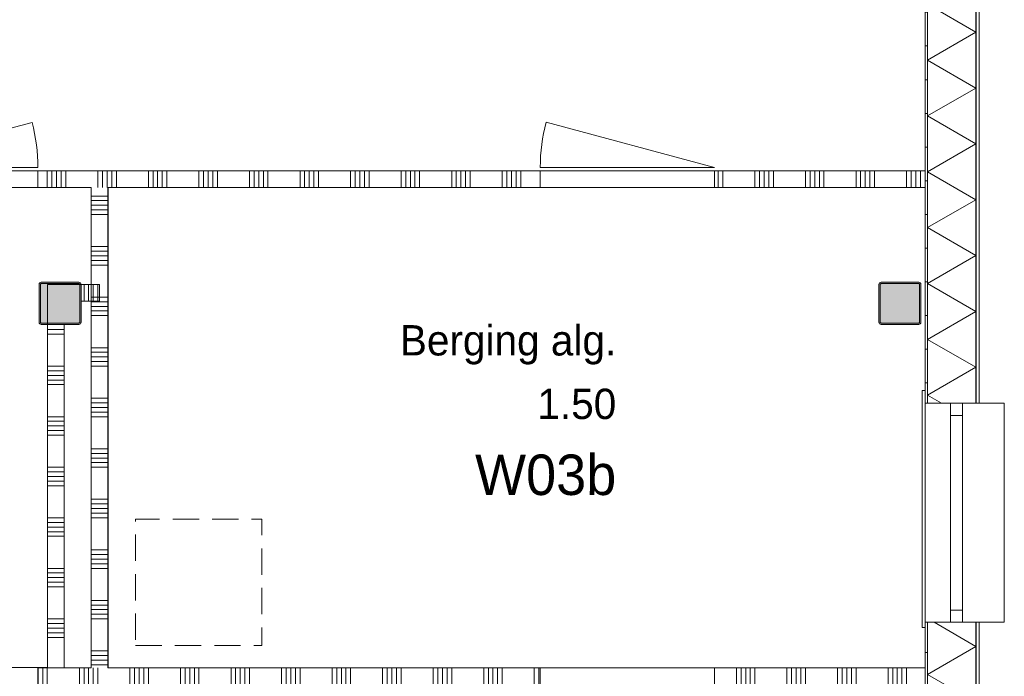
# Model space of a CAD drawing. Header units: millimetres. Extents: x -850 to 154668, y -25041 to 71030.
# Tile 179 of 211: x 56236 to 62080, y 39259 to 43156. Entities that reach past the tile are written whole.
import ezdxf
from ezdxf.enums import TextEntityAlignment as Align

# ---------------------------------------------------------------- set-up
doc = ezdxf.new("R2010")
doc.units = ezdxf.units.MM
doc.header["$MEASUREMENT"] = 0
doc.linetypes.add('B0701', pattern=[234.119993, 155.999994, -78.119999])
for name, color, linetype in [('New_21 Buitenwanden', 7, 'Continuous'), ('New_21 Buitenwanden Doorsnede-arcering', 7, 'Continuous'), ('New_21 Buitenwanden Laagscheidingslijnen', 7, 'Continuous'), ('New_21 Buitenwanden Ramen', 7, 'Continuous'), ('New_22 NC Binnenwanden', 7, 'Continuous'), ('New_22 NC Binnenwanden Deuren', 7, 'Continuous'), ('New_22 NC Binnenwanden Doorsnede-arcering', 7, 'Continuous'), ('New_23 Vloeren', 7, 'Continuous'), ('New_72 Vaste Inrichting', 7, 'Continuous'), ('New_Z Ruimtefuncties', 7, 'Continuous'), ('New_Z Ruimtefuncties Zone omranding', 7, 'Continuous'), ('New_Z Ruimtefuncties Zone tekst', 7, 'Continuous'), ('S-COLS-____-OTLN.RVT S', 7, 'Continuous'), ('S-COLS-____-OTLN.RVT S 2D arcering', 7, 'Continuous')]:
    doc.layers.add(name, color=color, linetype=linetype)
doc.styles.add('GENERATED_STYLE_1', font='txt')
doc.styles.add('GENERATED_STYLE_2', font='txt')
pattern_1 = [(180, (0, 0), (0, 200), [])]

# ---------------------------------------------------------------- blocks, each defined once
blk = doc.blocks.new('Slab_3_2', base_point=(0, 51154.6))
at = {"layer": 'New_23 Vloeren', "color": 1, "linetype": 'Continuous', "lineweight": 0, "flags": 128}
blk.add_lwpolyline([(49780.3, 50378.2), (51080.3, 50378.2), (51080.3, 50230), (61610, 50230), (61610, 30000), (57970, 30000), (57970, 26285), (51410.4, 26285), (51410.4, 30000.1), (49530, 30000.1)], dxfattribs=at)
blk = doc.blocks.new('Slab_31_2', base_point=(56923.3, 39441.4))
at = {"layer": 'New_72 Vaste Inrichting', "color": 9, "linetype": 'B0701', "lineweight": 0, "flags": 128}
blk.add_lwpolyline([(56923.3, 39441.4), (57673.3, 39441.4), (57673.3, 40191.4), (56923.3, 40191.4)], close=True, dxfattribs=at)
blk = doc.blocks.new('*X1193')
at = {"layer": 'New_21 Buitenwanden Doorsnede-arcering', "linetype": 'Continuous', "lineweight": 0, "true_color": 0xe9ebeb}
for points in [[(61912.2, 39446.9), (61912.1, 39446.9), (61912.1, 39296.9), (61912.2, 39296.9)], [(61912.2, 39146.9), (61912.1, 39146.9), (61912.1, 38996.9), (61912.2, 38996.9)], [(61912.1, 38846.9), (61912.1, 38779.9), (61912.2, 38779.9), (61912.2, 38846.9)]]:
    blk.add_hatch(color=254, dxfattribs=at).paths.add_polyline_path(points)
blk = doc.blocks.new('*X1194')
at = {"layer": 'New_21 Buitenwanden Doorsnede-arcering', "linetype": 'Continuous', "lineweight": 0, "true_color": 0xe9ebeb}
for points in [[(61912.2, 44846.9), (61912.1, 44846.9), (61912.1, 44696.9), (61912.2, 44696.9)], [(61912.2, 44546.9), (61912.1, 44546.9), (61912.1, 44396.9), (61912.2, 44396.9)], [(61912.2, 44246.9), (61912.1, 44246.9), (61912.1, 44096.9), (61912.2, 44096.9)], [(61912.2, 43946.9), (61912.1, 43946.9), (61912.1, 43796.9), (61912.2, 43796.9)], [(61912.2, 43646.9), (61912.1, 43646.9), (61912.1, 43496.9), (61912.2, 43496.9)], [(61912.2, 43346.9), (61912.1, 43346.9), (61912.1, 43196.9), (61912.2, 43196.9)], [(61912.2, 43046.9), (61912.1, 43046.9), (61912.1, 42896.9), (61912.2, 42896.9)], [(61912.2, 42746.9), (61912.1, 42746.9), (61912.1, 42596.9), (61912.2, 42596.9)], [(61912.2, 42446.9), (61912.1, 42446.9), (61912.1, 42296.9), (61912.2, 42296.9)], [(61912.2, 42146.9), (61912.1, 42146.9), (61912.1, 41996.9), (61912.2, 41996.9)], [(61912.2, 41846.9), (61912.1, 41846.9), (61912.1, 41696.9), (61912.2, 41696.9)], [(61912.2, 41546.9), (61912.1, 41546.9), (61912.1, 41396.9), (61912.2, 41396.9)], [(61912.2, 41246.9), (61912.1, 41246.9), (61912.1, 41096.9), (61912.2, 41096.9)], [(61912.1, 40946.9), (61912.1, 40879.9), (61912.2, 40879.9), (61912.2, 40946.9)]]:
    blk.add_hatch(color=254, dxfattribs=at).paths.add_polyline_path(points)
blk = doc.blocks.new('*X1201')
at = {"layer": 'New_21 Buitenwanden Doorsnede-arcering', "linetype": 'Continuous', "lineweight": 0, "true_color": 0xe9ebeb}
for points in [[(61625.1, 44846.9), (61625, 44846.9), (61625, 44696.9), (61625.1, 44696.9)], [(61625.1, 44546.9), (61625, 44546.9), (61625, 44396.9), (61625.1, 44396.9)], [(61625.1, 44246.9), (61625, 44246.9), (61625, 44096.9), (61625.1, 44096.9)], [(61625.1, 43946.9), (61625, 43946.9), (61625, 43796.9), (61625.1, 43796.9)], [(61625.1, 43646.9), (61625, 43646.9), (61625, 43496.9), (61625.1, 43496.9)], [(61625.1, 43346.9), (61625, 43346.9), (61625, 43196.9), (61625.1, 43196.9)], [(61625.1, 43046.9), (61625, 43046.9), (61625, 42896.9), (61625.1, 42896.9)], [(61625.1, 42746.9), (61625, 42746.9), (61625, 42596.9), (61625.1, 42596.9)], [(61625.1, 42446.9), (61625, 42446.9), (61625, 42296.9), (61625.1, 42296.9)], [(61625.1, 42146.9), (61625, 42146.9), (61625, 41996.9), (61625.1, 41996.9)], [(61625.1, 41846.9), (61625, 41846.9), (61625, 41696.9), (61625.1, 41696.9)], [(61625.1, 41546.9), (61625, 41546.9), (61625, 41396.9), (61625.1, 41396.9)], [(61625.1, 41246.9), (61625, 41246.9), (61625, 41096.9), (61625.1, 41096.9)], [(61625.1, 40946.9), (61625, 40946.9), (61625, 40879.9), (61625.1, 40879.9)]]:
    blk.add_hatch(color=254, dxfattribs=at).paths.add_polyline_path(points)
blk = doc.blocks.new('*X1202')
at = {"layer": 'New_21 Buitenwanden Doorsnede-arcering', "linetype": 'Continuous', "lineweight": 0, "true_color": 0xe9ebeb}
for points in [[(61625.1, 39446.9), (61625, 39446.9), (61625, 39296.9), (61625.1, 39296.9)], [(61625.1, 39146.9), (61625, 39146.9), (61625, 38996.9), (61625.1, 38996.9)], [(61625.1, 38846.9), (61625, 38846.9), (61625, 38779.9), (61625.1, 38779.9)]]:
    blk.add_hatch(color=254, dxfattribs=at).paths.add_polyline_path(points)
blk = doc.blocks.new('*X1207')
at = {"layer": 'New_21 Buitenwanden Doorsnede-arcering', "color": 254, "linetype": 'Continuous', "lineweight": 0, "true_color": 0xe9ebeb}
for p, q in [((61912.1, 39436.5), (61663.6, 39579.9)), ((61912.1, 39436.5), (61625.1, 39270.8)), ((61912.1, 39105.1), (61625.1, 39270.8)), ((61912.1, 39105.1), (61625.1, 38939.4)), ((61901.3, 38779.9), (61625.1, 38939.4))]:
    blk.add_line(p, q, dxfattribs=at)
blk = doc.blocks.new('*X1208')
at = {"layer": 'New_21 Buitenwanden Doorsnede-arcering', "color": 254, "linetype": 'Continuous', "lineweight": 0, "true_color": 0xe9ebeb}
for p, q in [((61912.1, 44738.9), (61667.8, 44879.9)), ((61912.1, 44738.9), (61625.1, 44573.2)), ((61912.1, 44407.5), (61625.1, 44573.2)), ((61912.1, 44407.5), (61625.1, 44241.8)), ((61912.1, 44076.1), (61625.1, 44241.8)), ((61912.1, 44076.1), (61625.1, 43910.4)), ((61912.1, 43744.7), (61625.1, 43910.4)), ((61912.1, 43744.7), (61625.1, 43579)), ((61912.1, 43413.3), (61625.1, 43579)), ((61912.1, 43413.3), (61625.1, 43247.6)), ((61912.1, 43081.9), (61625.1, 43247.6)), ((61912.1, 43081.9), (61625.1, 42916.2)), ((61912.1, 42750.5), (61625.1, 42916.2)), ((61912.1, 42750.5), (61625.1, 42584.8)), ((61912.1, 42419.1), (61625.1, 42584.8)), ((61912.1, 42419.1), (61625.1, 42253.4)), ((61912.1, 42087.7), (61625.1, 42253.4)), ((61912.1, 42087.7), (61625.1, 41922)), ((61912.1, 41756.3), (61625.1, 41922)), ((61912.1, 41756.3), (61625.1, 41590.6)), ((61912.1, 41424.9), (61625.1, 41590.6)), ((61912.1, 41424.9), (61625.1, 41259.2)), ((61912.1, 41093.5), (61625.1, 41259.2)), ((61912.1, 41093.5), (61625.1, 40927.8)), ((61708, 40879.9), (61625.1, 40927.8))]:
    blk.add_line(p, q, dxfattribs=at)
blk = doc.blocks.new('R1 22_7')
at = {"layer": 'New_21 Buitenwanden Ramen', "color": 1, "linetype": 'Continuous', "lineweight": 0}
for p, q in [((-725, 150.2), (-725, 168.2)), ((-725, 168.2), (680, 168.2)), ((-650, 150.2), (-680, 150.2)), ((-650, 150.2), (-680, 150.2)), ((-650, 135.2), (-650, 150.2)), ((-650, 135.2), (-650, 150.2)), ((-650, 0), (-650, 135.1)), ((-650, 0), (-650, 135.1)), ((650, 135.2), (650, 150.2)), ((650, 135.2), (650, 150.2)), ((650, 150.2), (680, 150.2)), ((650, 150.2), (680, 150.2)), ((650, 0), (650, 135.1)), ((650, 0), (650, 135.1)), ((680, 168.2), (680, 150.2)), ((-650, 0), (-577, 0)), ((-650, -72), (-650, 0)), ((-650, -72), (-650, 0)), ((-577, 0), (-577, -72)), ((-577, 0), (577, 0)), ((577, -72), (577, 0)), ((577, 0), (650, 0)), ((650, -72), (650, 0)), ((650, -72), (650, 0)), ((-577, -72), (-650, -72)), ((-650, -152), (-650, -72)), ((577, -72), (-577, -72)), ((650, -72), (577, -72)), ((650, -152), (650, -72)), ((-650, -170), (-650, -320)), ((650, -320), (650, -170)), ((-650, -320), (650, -320))]:
    blk.add_line(p, q, dxfattribs=at)
at = {"layer": 'New_21 Buitenwanden Ramen', "color": 9, "linetype": 'Continuous', "lineweight": 0}
for p, q in [((-650, 150.2), (650, 150.2)), ((-650, 135.1), (-650, 135.2)), ((-650, 135.1), (-650, 135.2)), ((650, 135.1), (650, 135.2)), ((650, 135.1), (650, 135.2)), ((-650, -170), (-650, -152)), ((650, -170), (650, -152))]:
    blk.add_line(p, q, dxfattribs=at)
blk = doc.blocks.new('Wall_169_2', base_point=(61610, 50230))
at = {"layer": 'New_21 Buitenwanden Doorsnede-arcering', "linetype": 'Continuous', "lineweight": 0, "true_color": 0xe9ebeb}
h = blk.add_hatch(dxfattribs=at)
h.set_pattern_fill('930_Lijnen_vert_200_0002', color=254, style=0, pattern_type=2)
h.set_pattern_definition(pattern_1)
h.paths.add_polyline_path([(61610, 44879.9), (61610, 40879.9), (61625, 40879.9), (61625, 44879.9)])
h = blk.add_hatch(dxfattribs=at)
h.set_pattern_fill('930_Lijnen_vert_200_0002', color=254, style=0, pattern_type=2)
h.set_pattern_definition(pattern_1)
h.paths.add_polyline_path([(61610, 38779.9), (61625, 38779.9), (61625, 39579.9), (61610, 39579.9)])
at = {"layer": 'New_21 Buitenwanden', "color": 8, "linetype": 'Continuous', "lineweight": 0, "true_color": 0x778488}
for p, q in [((61610, 40879.9), (61610, 40909.9)), ((61625, 40879.9), (61610, 40879.9)), ((61625.1, 40879.9), (61625, 40879.9)), ((61760.2, 40879.9), (61625.1, 40879.9)), ((61832.2, 40879.9), (61760.2, 40879.9)), ((61912.2, 40879.9), (61832.2, 40879.9)), ((61930.2, 40879.9), (61912.2, 40879.9)), ((61610, 39579.9), (61610, 39549.9)), ((61625, 39579.9), (61610, 39579.9)), ((61625.1, 39579.9), (61625, 39579.9)), ((61760.2, 39579.9), (61625.1, 39579.9)), ((61832.2, 39579.9), (61760.2, 39579.9)), ((61912.2, 39579.9), (61832.2, 39579.9)), ((61930.2, 39579.9), (61912.2, 39579.9))]:
    blk.add_line(p, q, dxfattribs=at)
at = {"layer": 'New_21 Buitenwanden', "color": 8, "linetype": 'Continuous', "lineweight": 0, "true_color": 0x778488, "flags": 128}
for points in [[(61610, 44879.9), (61610, 40879.9)], [(61930.2, 40879.9), (61930.2, 44879.9)], [(61610, 39579.9), (61610, 38779.9)], [(61930.2, 38779.9), (61930.2, 39579.9)]]:
    blk.add_lwpolyline(points, dxfattribs=at)
at = {"layer": 'New_21 Buitenwanden Laagscheidingslijnen', "color": 8, "linetype": 'Continuous', "lineweight": 0, "true_color": 0x778488}
for p, q in [((61625, 44879.9), (61625, 40879.9)), ((61625.1, 44879.9), (61625.1, 40879.9)), ((61912.1, 40879.9), (61912.1, 44879.9)), ((61912.2, 40879.9), (61912.2, 44879.9)), ((61625, 39579.9), (61625, 38779.9)), ((61625.1, 39579.9), (61625.1, 38779.9)), ((61912.1, 38779.9), (61912.1, 39579.9)), ((61912.2, 38779.9), (61912.2, 39579.9))]:
    blk.add_line(p, q, dxfattribs=at)
at = {"layer": 'New_21 Buitenwanden', "color": 8, "lineweight": 0, "true_color": 0x778488}
for name in ['*X1201', '*X1208', '*X1194', '*X1207', '*X1202', '*X1193']:
    blk.add_blockref(name, (0, 0), dxfattribs=at)
at = {"layer": 'New_21 Buitenwanden Ramen', "color": 1, "linetype": 'Continuous', "lineweight": 0, "xscale": -1, "zscale": 1000, "rotation": 89.99999999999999}
blk.add_blockref('R1 22_7', (61760.2, 40229.9), dxfattribs=at)
blk = doc.blocks.new('*X1440')
at = {"layer": 'New_22 NC Binnenwanden Doorsnede-arcering', "color": 254, "linetype": 'Continuous', "lineweight": 0, "true_color": 0xe9ebeb}
for p, q in [((56500.3, 41317.7), (56400.3, 41317.7)), ((56500.3, 41290.3), (56400.3, 41290.3)), ((56500.3, 41100), (56400.3, 41100)), ((56500.3, 41072.6), (56400.3, 41072.6)), ((56500.3, 41045.1), (56400.3, 41045.1)), ((56500.3, 41017.7), (56400.3, 41017.7)), ((56500.3, 40990.3), (56400.3, 40990.3)), ((56500.3, 40800), (56400.3, 40800)), ((56500.3, 40772.6), (56400.3, 40772.6)), ((56500.3, 40745.1), (56400.3, 40745.1)), ((56500.3, 40717.7), (56400.3, 40717.7)), ((56500.3, 40690.3), (56400.3, 40690.3)), ((56500.3, 40500), (56400.3, 40500)), ((56500.3, 40472.6), (56400.3, 40472.6)), ((56500.3, 40445.1), (56400.3, 40445.1)), ((56500.3, 40417.7), (56400.3, 40417.7)), ((56500.3, 40390.3), (56400.3, 40390.3)), ((56500.3, 40200), (56400.3, 40200)), ((56500.3, 40172.6), (56400.3, 40172.6)), ((56500.3, 40145.1), (56400.3, 40145.1)), ((56500.3, 40117.7), (56400.3, 40117.7)), ((56500.3, 40090.3), (56400.3, 40090.3)), ((56500.3, 39900), (56400.3, 39900)), ((56500.3, 39872.6), (56400.3, 39872.6)), ((56500.3, 39845.1), (56400.3, 39845.1)), ((56500.3, 39817.7), (56400.3, 39817.7)), ((56500.3, 39790.3), (56400.3, 39790.3)), ((56500.3, 39600), (56400.3, 39600)), ((56500.3, 39572.6), (56400.3, 39572.6)), ((56500.3, 39545.1), (56400.3, 39545.1)), ((56500.3, 39517.7), (56400.3, 39517.7)), ((56500.3, 39490.3), (56400.3, 39490.3))]:
    blk.add_line(p, q, dxfattribs=at)
blk = doc.blocks.new('Wall_221_2', base_point=(56400.3, 41344.9))
at = {"layer": 'New_22 NC Binnenwanden', "color": 8, "linetype": 'Continuous', "lineweight": 0, "true_color": 0x778488, "flags": 128}
for points in [[(56400.3, 41344.9), (56400.3, 39309.9)], [(56500.3, 39309.9), (56500.3, 41344.9)], [(56400.3, 39309.9), (56500.3, 39309.9)]]:
    blk.add_lwpolyline(points, dxfattribs=at)
at = {"layer": 'New_22 NC Binnenwanden', "color": 8, "lineweight": 0, "true_color": 0x778488}
blk.add_blockref('*X1440', (0, 0), dxfattribs=at)
blk = doc.blocks.new('*X1442')
at = {"layer": 'New_22 NC Binnenwanden Doorsnede-arcering', "color": 254, "linetype": 'Continuous', "lineweight": 0, "true_color": 0xe9ebeb}
for p, q in [((56617.7, 41484.9), (56617.7, 41584.9)), ((56645.1, 41484.9), (56645.1, 41584.9)), ((56672.6, 41484.9), (56672.6, 41584.9)), ((56700, 41484.9), (56700, 41584.9))]:
    blk.add_line(p, q, dxfattribs=at)
blk = doc.blocks.new('Wall_222_2', base_point=(56600.3, 41584.9))
at = {"layer": 'New_22 NC Binnenwanden', "color": 8, "linetype": 'Continuous', "lineweight": 0, "true_color": 0x778488, "flags": 128}
for points in [[(56710.5, 41584.9), (56600.3, 41584.9)], [(56600.3, 41584.9), (56600.3, 41578.9)], [(56710.5, 41584.9), (56710.5, 41484.9)], [(56600.3, 41484.9), (56710.5, 41484.9)]]:
    blk.add_lwpolyline(points, dxfattribs=at)
at = {"layer": 'New_22 NC Binnenwanden', "color": 8, "lineweight": 0, "true_color": 0x778488}
blk.add_blockref('*X1442', (0, 0), dxfattribs=at)
blk = doc.blocks.new('Column 221[61]_2', base_point=(0.5, 3))
at = {"layer": 'S-COLS-____-OTLN.RVT S 2D arcering', "linetype": 'Continuous', "lineweight": 0, "true_color": 0x778488}
h = blk.add_hatch(color=8, dxfattribs=at)
h.paths.add_polyline_path([(61335.5, 41360.8), (61336.5, 41355.9), (61339.3, 41351.7), (61343.5, 41348.8), (61348.5, 41347.8), (61572.5, 41347.8), (61577.5, 41348.8), (61581.7, 41351.7), (61584.5, 41355.9), (61585.5, 41360.8), (61585.5, 41584.8), (61584.5, 41589.8), (61581.7, 41594), (61577.5, 41596.9), (61572.5, 41597.8), (61348.5, 41597.8), (61343.5, 41596.9), (61339.3, 41594), (61336.5, 41589.8), (61335.5, 41584.8)])
h.paths.add_polyline_path([(61572.5, 41355.8), (61348.5, 41355.8), (61346.6, 41356.2), (61345, 41357.3), (61343.9, 41358.9), (61343.5, 41360.8), (61343.5, 41584.8), (61343.9, 41586.8), (61345, 41588.4), (61346.6, 41589.5), (61348.5, 41589.8), (61572.5, 41589.8), (61574.4, 41589.5), (61576.1, 41588.4), (61577.1, 41586.8), (61577.5, 41584.8), (61577.5, 41360.8), (61577.1, 41358.9), (61576.1, 41357.3), (61574.4, 41356.2)], flags=0)
blk.add_hatch(color=8, dxfattribs=at).paths.add_polyline_path([(61572.5, 41589.8), (61348.5, 41589.8), (61346.6, 41589.5), (61345, 41588.4), (61343.9, 41586.8), (61343.5, 41584.8), (61343.5, 41360.8), (61343.9, 41358.9), (61345, 41357.3), (61346.6, 41356.2), (61348.5, 41355.8), (61572.5, 41355.8), (61574.4, 41356.2), (61576.1, 41357.3), (61577.1, 41358.9), (61577.5, 41360.8), (61577.5, 41584.8), (61577.1, 41586.8), (61576.1, 41588.4), (61574.4, 41589.5)])
at = {"layer": 'S-COLS-____-OTLN.RVT S', "color": 1, "linetype": 'Continuous', "lineweight": 0}
for p, q in [((61336.5, 41589.8), (61335.5, 41584.8)), ((61335.5, 41584.8), (61335.5, 41360.8)), ((61339.3, 41594), (61336.5, 41589.8)), ((61343.5, 41596.9), (61339.3, 41594)), ((61348.5, 41597.8), (61343.5, 41596.9)), ((61343.5, 41584.8), (61343.9, 41586.8)), ((61343.5, 41360.8), (61343.5, 41584.8)), ((61343.9, 41586.8), (61345, 41588.4)), ((61345, 41588.4), (61346.6, 41589.5)), ((61346.6, 41589.5), (61348.5, 41589.8)), ((61572.5, 41597.8), (61348.5, 41597.8)), ((61348.5, 41589.8), (61572.5, 41589.8)), ((61577.5, 41596.9), (61572.5, 41597.8)), ((61572.5, 41589.8), (61574.4, 41589.5)), ((61574.4, 41589.5), (61576.1, 41588.4)), ((61576.1, 41588.4), (61577.1, 41586.8)), ((61577.1, 41586.8), (61577.5, 41584.8)), ((61581.7, 41594), (61577.5, 41596.9)), ((61577.5, 41584.8), (61577.5, 41360.8)), ((61584.5, 41589.8), (61581.7, 41594)), ((61585.5, 41584.8), (61584.5, 41589.8)), ((61585.5, 41360.8), (61585.5, 41584.8)), ((61335.5, 41360.8), (61336.5, 41355.9)), ((61336.5, 41355.9), (61339.3, 41351.7)), ((61339.3, 41351.7), (61343.5, 41348.8)), ((61343.9, 41358.9), (61343.5, 41360.8)), ((61343.5, 41348.8), (61348.5, 41347.8)), ((61345, 41357.3), (61343.9, 41358.9)), ((61346.6, 41356.2), (61345, 41357.3)), ((61348.5, 41355.8), (61346.6, 41356.2)), ((61572.5, 41355.8), (61348.5, 41355.8)), ((61348.5, 41347.8), (61572.5, 41347.8)), ((61574.4, 41356.2), (61572.5, 41355.8)), ((61572.5, 41347.8), (61577.5, 41348.8)), ((61576.1, 41357.3), (61574.4, 41356.2)), ((61577.1, 41358.9), (61576.1, 41357.3)), ((61577.5, 41360.8), (61577.1, 41358.9)), ((61577.5, 41348.8), (61581.7, 41351.7)), ((61581.7, 41351.7), (61584.5, 41355.9)), ((61584.5, 41355.9), (61585.5, 41360.8))]:
    blk.add_line(p, q, dxfattribs=at)
blk = doc.blocks.new('Column 297[137]_2', base_point=(0.5, 3))
at = {"layer": 'S-COLS-____-OTLN.RVT S 2D arcering', "linetype": 'Continuous', "lineweight": 0, "true_color": 0x778488}
h = blk.add_hatch(color=8, dxfattribs=at)
h.paths.add_polyline_path([(56350.8, 41360.9), (56351.8, 41355.9), (56354.6, 41351.7), (56358.9, 41348.9), (56363.8, 41347.9), (56587.8, 41347.9), (56592.8, 41348.9), (56597, 41351.7), (56599.8, 41355.9), (56600.8, 41360.9), (56600.8, 41584.9), (56599.8, 41589.9), (56597, 41594.1), (56592.8, 41596.9), (56587.8, 41597.9), (56363.8, 41597.9), (56358.9, 41596.9), (56354.6, 41594.1), (56351.8, 41589.9), (56350.8, 41584.9)])
h.paths.add_polyline_path([(56587.8, 41355.9), (56363.8, 41355.9), (56361.9, 41356.3), (56360.3, 41357.4), (56359.2, 41359), (56358.8, 41360.9), (56358.8, 41584.9), (56359.2, 41586.8), (56360.3, 41588.4), (56361.9, 41589.5), (56363.8, 41589.9), (56587.8, 41589.9), (56589.7, 41589.5), (56591.4, 41588.4), (56592.4, 41586.8), (56592.8, 41584.9), (56592.8, 41360.9), (56592.4, 41359), (56591.4, 41357.4), (56589.7, 41356.3)], flags=0)
blk.add_hatch(color=8, dxfattribs=at).paths.add_polyline_path([(56587.8, 41589.9), (56363.8, 41589.9), (56361.9, 41589.5), (56360.3, 41588.4), (56359.2, 41586.8), (56358.8, 41584.9), (56358.8, 41360.9), (56359.2, 41359), (56360.3, 41357.4), (56361.9, 41356.3), (56363.8, 41355.9), (56587.8, 41355.9), (56589.7, 41356.3), (56591.4, 41357.4), (56592.4, 41359), (56592.8, 41360.9), (56592.8, 41584.9), (56592.4, 41586.8), (56591.4, 41588.4), (56589.7, 41589.5)])
at = {"layer": 'S-COLS-____-OTLN.RVT S', "color": 1, "linetype": 'Continuous', "lineweight": 0}
for p, q in [((56351.8, 41589.9), (56350.8, 41584.9)), ((56350.8, 41584.9), (56350.8, 41360.9)), ((56354.6, 41594.1), (56351.8, 41589.9)), ((56358.9, 41596.9), (56354.6, 41594.1)), ((56358.8, 41584.9), (56359.2, 41586.8)), ((56358.8, 41360.9), (56358.8, 41584.9)), ((56363.8, 41597.9), (56358.9, 41596.9)), ((56359.2, 41586.8), (56360.3, 41588.4)), ((56360.3, 41588.4), (56361.9, 41589.5)), ((56361.9, 41589.5), (56363.8, 41589.9)), ((56587.8, 41597.9), (56363.8, 41597.9)), ((56363.8, 41589.9), (56587.8, 41589.9)), ((56592.8, 41596.9), (56587.8, 41597.9)), ((56587.8, 41589.9), (56589.7, 41589.5)), ((56589.7, 41589.5), (56591.4, 41588.4)), ((56591.4, 41588.4), (56592.4, 41586.8)), ((56592.4, 41586.8), (56592.8, 41584.9)), ((56597, 41594.1), (56592.8, 41596.9)), ((56592.8, 41584.9), (56592.8, 41360.9)), ((56599.8, 41589.9), (56597, 41594.1)), ((56600.8, 41584.9), (56599.8, 41589.9)), ((56600.8, 41360.9), (56600.8, 41584.9)), ((56350.8, 41360.9), (56351.8, 41355.9)), ((56351.8, 41355.9), (56354.6, 41351.7)), ((56354.6, 41351.7), (56358.9, 41348.9)), ((56359.2, 41359), (56358.8, 41360.9)), ((56358.9, 41348.9), (56363.8, 41347.9)), ((56360.3, 41357.4), (56359.2, 41359)), ((56361.9, 41356.3), (56360.3, 41357.4)), ((56363.8, 41355.9), (56361.9, 41356.3)), ((56587.8, 41355.9), (56363.8, 41355.9)), ((56363.8, 41347.9), (56587.8, 41347.9)), ((56589.7, 41356.3), (56587.8, 41355.9)), ((56587.8, 41347.9), (56592.8, 41348.9)), ((56591.4, 41357.4), (56589.7, 41356.3)), ((56592.4, 41359), (56591.4, 41357.4)), ((56592.8, 41360.9), (56592.4, 41359)), ((56592.8, 41348.9), (56597, 41351.7)), ((56597, 41351.7), (56599.8, 41355.9)), ((56599.8, 41355.9), (56600.8, 41360.9))]:
    blk.add_line(p, q, dxfattribs=at)
blk = doc.blocks.new('*X2714')
at = {"layer": 'New_22 NC Binnenwanden Doorsnede-arcering', "color": 254, "linetype": 'Continuous', "lineweight": 0, "true_color": 0xe9ebeb}
for p, q in [((56345.1, 39230.2), (56345.1, 39309.9)), ((56372.6, 39230.2), (56372.6, 39309.9)), ((56400, 39230.2), (56400, 39309.9)), ((56590.3, 39230.2), (56590.3, 39309.9)), ((56617.7, 39230.2), (56617.7, 39309.9)), ((56645.1, 39230.2), (56645.1, 39309.9)), ((56672.6, 39230.2), (56672.6, 39309.9)), ((56700, 39230.2), (56700, 39309.9)), ((56890.3, 39230.2), (56890.3, 39309.9)), ((56917.7, 39230.2), (56917.7, 39309.9)), ((56945.1, 39230.2), (56945.1, 39309.9)), ((56972.6, 39230.2), (56972.6, 39309.9)), ((57000, 39230.2), (57000, 39309.9)), ((57190.3, 39230.2), (57190.3, 39309.9)), ((57217.7, 39230.2), (57217.7, 39309.9)), ((57245.1, 39230.2), (57245.1, 39309.9)), ((57272.6, 39230.2), (57272.6, 39309.9)), ((57300, 39230.2), (57300, 39309.9)), ((57490.3, 39230.2), (57490.3, 39309.9)), ((57517.7, 39230.2), (57517.7, 39309.9)), ((57545.1, 39230.2), (57545.1, 39309.9)), ((57572.6, 39230.2), (57572.6, 39309.9)), ((57600, 39230.2), (57600, 39309.9)), ((57790.3, 39230.2), (57790.3, 39309.9)), ((57817.7, 39230.2), (57817.7, 39309.9)), ((57845.1, 39230.2), (57845.1, 39309.9)), ((57872.6, 39230.2), (57872.6, 39309.9)), ((57900, 39230.2), (57900, 39309.9)), ((58090.3, 39230.2), (58090.3, 39309.9)), ((58117.7, 39230.2), (58117.7, 39309.9)), ((58145.1, 39230.2), (58145.1, 39309.9)), ((58172.6, 39230.2), (58172.6, 39309.9)), ((58200, 39230.2), (58200, 39309.9)), ((58390.3, 39230.2), (58390.3, 39309.9)), ((58417.7, 39230.2), (58417.7, 39309.9)), ((58445.1, 39230.2), (58445.1, 39309.9)), ((58472.6, 39230.2), (58472.6, 39309.9)), ((58500, 39230.2), (58500, 39309.9)), ((58690.3, 39230.2), (58690.3, 39309.9)), ((58717.7, 39230.2), (58717.7, 39309.9)), ((58745.1, 39230.2), (58745.1, 39309.9)), ((58772.6, 39230.2), (58772.6, 39309.9)), ((58800, 39230.2), (58800, 39309.9)), ((58990.3, 39230.2), (58990.3, 39309.9)), ((59017.7, 39230.2), (59017.7, 39309.9)), ((59045.1, 39230.2), (59045.1, 39309.9)), ((59072.6, 39230.2), (59072.6, 39309.9)), ((59100, 39230.2), (59100, 39309.9)), ((59290.3, 39230.2), (59290.3, 39309.9)), ((59317.7, 39230.2), (59317.7, 39309.9)), ((56345.1, 39209.9), (56345.1, 39230.2)), ((56372.6, 39209.9), (56372.6, 39230.2)), ((56400, 39209.9), (56400, 39230.2)), ((56590.3, 39209.9), (56590.3, 39230.2)), ((56617.7, 39209.9), (56617.7, 39230.2)), ((56645.1, 39209.9), (56645.1, 39230.2)), ((56672.6, 39209.9), (56672.6, 39230.2)), ((56700, 39209.9), (56700, 39230.2)), ((56890.3, 39209.9), (56890.3, 39230.2)), ((56917.7, 39209.9), (56917.7, 39230.2)), ((56945.1, 39209.9), (56945.1, 39230.2)), ((56972.6, 39209.9), (56972.6, 39230.2)), ((57000, 39209.9), (57000, 39230.2)), ((57190.3, 39209.9), (57190.3, 39230.2)), ((57217.7, 39209.9), (57217.7, 39230.2)), ((57245.1, 39209.9), (57245.1, 39230.2)), ((57272.6, 39209.9), (57272.6, 39230.2)), ((57300, 39209.9), (57300, 39230.2)), ((57490.3, 39209.9), (57490.3, 39230.2)), ((57517.7, 39209.9), (57517.7, 39230.2)), ((57545.1, 39209.9), (57545.1, 39230.2)), ((57572.6, 39209.9), (57572.6, 39230.2)), ((57600, 39209.9), (57600, 39230.2)), ((57790.3, 39209.9), (57790.3, 39230.2)), ((57817.7, 39209.9), (57817.7, 39230.2)), ((57845.1, 39209.9), (57845.1, 39230.2)), ((57872.6, 39209.9), (57872.6, 39230.2)), ((57900, 39209.9), (57900, 39230.2)), ((58090.3, 39209.9), (58090.3, 39230.2)), ((58117.7, 39209.9), (58117.7, 39230.2)), ((58145.1, 39209.9), (58145.1, 39230.2)), ((58172.6, 39209.9), (58172.6, 39230.2)), ((58200, 39209.9), (58200, 39230.2)), ((58390.3, 39209.9), (58390.3, 39230.2)), ((58417.7, 39209.9), (58417.7, 39230.2)), ((58445.1, 39209.9), (58445.1, 39230.2)), ((58472.6, 39209.9), (58472.6, 39230.2)), ((58500, 39209.9), (58500, 39230.2)), ((58690.3, 39209.9), (58690.3, 39230.2)), ((58717.7, 39209.9), (58717.7, 39230.2)), ((58745.1, 39209.9), (58745.1, 39230.2)), ((58772.6, 39209.9), (58772.6, 39230.2)), ((58800, 39209.9), (58800, 39230.2)), ((58990.3, 39209.9), (58990.3, 39230.2)), ((59017.7, 39209.9), (59017.7, 39230.2)), ((59045.1, 39209.9), (59045.1, 39230.2)), ((59072.6, 39209.9), (59072.6, 39230.2)), ((59100, 39209.9), (59100, 39230.2)), ((59290.3, 39209.9), (59290.3, 39230.2)), ((59317.7, 39209.9), (59317.7, 39230.2))]:
    blk.add_line(p, q, dxfattribs=at)
blk = doc.blocks.new('*X2715')
at = {"layer": 'New_22 NC Binnenwanden Doorsnede-arcering', "color": 254, "linetype": 'Continuous', "lineweight": 0, "true_color": 0xe9ebeb}
for p, q in [((60490.3, 39230.2), (60490.3, 39309.9)), ((60517.7, 39230.2), (60517.7, 39309.9)), ((60545.1, 39230.2), (60545.1, 39309.9)), ((60572.6, 39230.2), (60572.6, 39309.9)), ((60600, 39230.2), (60600, 39309.9)), ((60790.3, 39230.2), (60790.3, 39309.9)), ((60817.7, 39230.2), (60817.7, 39309.9)), ((60845.1, 39230.2), (60845.1, 39309.9)), ((60872.6, 39230.2), (60872.6, 39309.9)), ((60900, 39230.2), (60900, 39309.9)), ((61090.3, 39230.2), (61090.3, 39309.9)), ((61117.7, 39230.2), (61117.7, 39309.9)), ((61145.1, 39230.2), (61145.1, 39309.9)), ((61172.6, 39230.2), (61172.6, 39309.9)), ((61200, 39230.2), (61200, 39309.9)), ((61390.3, 39230.2), (61390.3, 39309.9)), ((61417.7, 39230.2), (61417.7, 39309.9)), ((61445.1, 39230.2), (61445.1, 39309.9)), ((61472.6, 39230.2), (61472.6, 39309.9)), ((61500, 39230.2), (61500, 39309.9)), ((60490.3, 39209.9), (60490.3, 39230.2)), ((60517.7, 39209.9), (60517.7, 39230.2)), ((60545.1, 39209.9), (60545.1, 39230.2)), ((60572.6, 39209.9), (60572.6, 39230.2)), ((60600, 39209.9), (60600, 39230.2)), ((60790.3, 39209.9), (60790.3, 39230.2)), ((60817.7, 39209.9), (60817.7, 39230.2)), ((60845.1, 39209.9), (60845.1, 39230.2)), ((60872.6, 39209.9), (60872.6, 39230.2)), ((60900, 39209.9), (60900, 39230.2)), ((61090.3, 39209.9), (61090.3, 39230.2)), ((61117.7, 39209.9), (61117.7, 39230.2)), ((61145.1, 39209.9), (61145.1, 39230.2)), ((61172.6, 39209.9), (61172.6, 39230.2)), ((61200, 39209.9), (61200, 39230.2)), ((61390.3, 39209.9), (61390.3, 39230.2)), ((61417.7, 39209.9), (61417.7, 39230.2)), ((61445.1, 39209.9), (61445.1, 39230.2)), ((61472.6, 39209.9), (61472.6, 39230.2)), ((61500, 39209.9), (61500, 39230.2))]:
    blk.add_line(p, q, dxfattribs=at)
blk = doc.blocks.new('D1 22_12')
at = {"layer": 'New_22 NC Binnenwanden Deuren', "color": 1, "linetype": 'Continuous', "lineweight": 0}
for q in [(-481.8, 267.6), (-517, 0)]:
    blk.add_line((517, 0), q, dxfattribs=at)
at = {"layer": 'New_22 NC Binnenwanden Deuren', "color": 7, "linetype": 'Continuous', "lineweight": 0}
for p, q in [((-517, -119), (-517, -19)), ((-517, -119), (-517, -19)), ((517, -119), (517, -19)), ((517, -119), (517, -19))]:
    blk.add_line(p, q, dxfattribs=at)
at = {"layer": 'New_22 NC Binnenwanden Deuren', "color": 1, "linetype": 'Continuous', "lineweight": 0}
blk.add_arc((517, 0), 1034, 165, 180, dxfattribs=at)
blk = doc.blocks.new('Wall_539_2', base_point=(51410.4, 39309.9))
at = {"layer": 'New_22 NC Binnenwanden', "color": 8, "linetype": 'Continuous', "lineweight": 0, "true_color": 0x778488}
for p, q in [((56344.3, 39309.9), (56344.3, 39209.9)), ((59326, 39309.9), (59326, 39209.9)), ((60360, 39309.9), (60360, 39209.9))]:
    blk.add_line(p, q, dxfattribs=at)
at = {"layer": 'New_22 NC Binnenwanden', "color": 8, "linetype": 'Continuous', "lineweight": 0, "true_color": 0x778488, "flags": 128}
for points in [[(56660, 39309.9), (56344.3, 39309.9)], [(59326, 39309.9), (56760, 39309.9)], [(61610.5, 39309.9), (60360, 39309.9)], [(61610.5, 39309.9), (61610.5, 39209.9)]]:
    blk.add_lwpolyline(points, dxfattribs=at)
at = {"layer": 'New_22 NC Binnenwanden', "color": 8, "lineweight": 0, "true_color": 0x778488}
for name in ['*X2714', '*X2715']:
    blk.add_blockref(name, (0, 0), dxfattribs=at)
at = {"layer": 'New_22 NC Binnenwanden Deuren', "color": 1, "linetype": 'Continuous', "lineweight": 0, "zscale": 1000, "rotation": 180}
blk.add_blockref('D1 22_12', (55827.3, 39190.9), dxfattribs=at)
at = {"layer": 'New_22 NC Binnenwanden Deuren', "color": 1, "linetype": 'Continuous', "lineweight": 0, "xscale": -1, "zscale": 1000, "rotation": 180}
blk.add_blockref('D1 22_12', (59843, 39190.9), dxfattribs=at)
blk = doc.blocks.new('*X2719')
at = {"layer": 'New_22 NC Binnenwanden Doorsnede-arcering', "color": 254, "linetype": 'Continuous', "lineweight": 0, "true_color": 0xe9ebeb}
for p, q in [((56660, 42109.7), (56705.5, 42109.7)), ((56660, 42082.3), (56705.5, 42082.3)), ((56705.5, 42109.7), (56760, 42109.7)), ((56705.5, 42082.3), (56760, 42082.3)), ((56660, 42054.9), (56705.5, 42054.9)), ((56660, 42027.4), (56705.5, 42027.4)), ((56705.5, 42054.9), (56760, 42054.9)), ((56705.5, 42027.4), (56760, 42027.4)), ((56660, 42000), (56705.5, 42000)), ((56705.5, 42000), (56760, 42000)), ((56660, 41809.7), (56705.5, 41809.7)), ((56705.5, 41809.7), (56760, 41809.7)), ((56660, 41782.3), (56705.5, 41782.3)), ((56660, 41754.9), (56705.5, 41754.9)), ((56705.5, 41782.3), (56760, 41782.3)), ((56705.5, 41754.9), (56760, 41754.9)), ((56660, 41727.4), (56705.5, 41727.4)), ((56660, 41700), (56705.5, 41700)), ((56705.5, 41727.4), (56760, 41727.4)), ((56705.5, 41700), (56760, 41700)), ((56660, 41509.7), (56705.5, 41509.7)), ((56705.5, 41509.7), (56760, 41509.7)), ((56660, 41482.3), (56705.5, 41482.3)), ((56660, 41454.9), (56705.5, 41454.9)), ((56705.5, 41482.3), (56760, 41482.3)), ((56705.5, 41454.9), (56760, 41454.9)), ((56660, 41427.4), (56705.5, 41427.4)), ((56660, 41400), (56705.5, 41400)), ((56705.5, 41427.4), (56760, 41427.4)), ((56705.5, 41400), (56760, 41400)), ((56660, 41209.7), (56705.5, 41209.7)), ((56705.5, 41209.7), (56760, 41209.7)), ((56660, 41182.3), (56705.5, 41182.3)), ((56660, 41154.9), (56705.5, 41154.9)), ((56705.5, 41182.3), (56760, 41182.3)), ((56705.5, 41154.9), (56760, 41154.9)), ((56660, 41127.4), (56705.5, 41127.4)), ((56660, 41100), (56705.5, 41100)), ((56705.5, 41127.4), (56760, 41127.4)), ((56705.5, 41100), (56760, 41100)), ((56660, 40909.7), (56705.5, 40909.7)), ((56705.5, 40909.7), (56760, 40909.7)), ((56660, 40882.3), (56705.5, 40882.3)), ((56660, 40854.9), (56705.5, 40854.9)), ((56705.5, 40882.3), (56760, 40882.3)), ((56705.5, 40854.9), (56760, 40854.9)), ((56660, 40827.4), (56705.5, 40827.4)), ((56660, 40800), (56705.5, 40800)), ((56705.5, 40827.4), (56760, 40827.4)), ((56705.5, 40800), (56760, 40800)), ((56660, 40609.7), (56705.5, 40609.7)), ((56660, 40582.3), (56705.5, 40582.3)), ((56705.5, 40609.7), (56760, 40609.7)), ((56705.5, 40582.3), (56760, 40582.3)), ((56660, 40554.9), (56705.5, 40554.9)), ((56660, 40527.4), (56705.5, 40527.4)), ((56705.5, 40554.9), (56760, 40554.9)), ((56705.5, 40527.4), (56760, 40527.4)), ((56660, 40500), (56705.5, 40500)), ((56705.5, 40500), (56760, 40500)), ((56660, 40309.7), (56705.5, 40309.7)), ((56660, 40282.3), (56705.5, 40282.3)), ((56705.5, 40309.7), (56760, 40309.7)), ((56705.5, 40282.3), (56760, 40282.3)), ((56660, 40254.9), (56705.5, 40254.9)), ((56660, 40227.4), (56705.5, 40227.4)), ((56705.5, 40254.9), (56760, 40254.9)), ((56705.5, 40227.4), (56760, 40227.4)), ((56660, 40200), (56705.5, 40200)), ((56705.5, 40200), (56760, 40200)), ((56660, 40009.7), (56705.5, 40009.7)), ((56660, 39982.3), (56705.5, 39982.3)), ((56705.5, 40009.7), (56760, 40009.7)), ((56705.5, 39982.3), (56760, 39982.3)), ((56660, 39954.9), (56705.5, 39954.9)), ((56660, 39927.4), (56705.5, 39927.4)), ((56705.5, 39954.9), (56760, 39954.9)), ((56705.5, 39927.4), (56760, 39927.4)), ((56660, 39900), (56705.5, 39900)), ((56705.5, 39900), (56760, 39900)), ((56660, 39709.7), (56705.5, 39709.7)), ((56705.5, 39709.7), (56760, 39709.7)), ((56660, 39682.3), (56705.5, 39682.3)), ((56660, 39654.9), (56705.5, 39654.9)), ((56660, 39627.4), (56705.5, 39627.4)), ((56705.5, 39682.3), (56760, 39682.3)), ((56705.5, 39654.9), (56760, 39654.9)), ((56705.5, 39627.4), (56760, 39627.4)), ((56660, 39600), (56705.5, 39600)), ((56705.5, 39600), (56760, 39600)), ((56660, 39409.7), (56705.5, 39409.7)), ((56705.5, 39409.7), (56760, 39409.7)), ((56660, 39382.3), (56705.5, 39382.3)), ((56660, 39354.9), (56705.5, 39354.9)), ((56705.5, 39382.3), (56760, 39382.3)), ((56705.5, 39354.9), (56760, 39354.9)), ((56660, 39327.4), (56705.5, 39327.4)), ((56705.5, 39327.4), (56760, 39327.4))]:
    blk.add_line(p, q, dxfattribs=at)
blk = doc.blocks.new('Wall_540_2', base_point=(56710, 42159.9))
at = {"layer": 'New_22 NC Binnenwanden', "color": 8, "linetype": 'Continuous', "lineweight": 0, "true_color": 0x778488, "flags": 128}
for points in [[(56660, 42159.9), (56660, 39309.9)], [(56760, 39309.9), (56760, 42159.9)]]:
    blk.add_lwpolyline(points, dxfattribs=at)
at = {"layer": 'New_22 NC Binnenwanden', "color": 8, "lineweight": 0, "true_color": 0x778488}
blk.add_blockref('*X2719', (0, 0), dxfattribs=at)
blk = doc.blocks.new('*X2722')
at = {"layer": 'New_22 NC Binnenwanden Doorsnede-arcering', "color": 254, "linetype": 'Continuous', "lineweight": 0, "true_color": 0xe9ebeb}
for p, q in [((56400, 42259.9), (56400, 42159.9)), ((56427.4, 42259.9), (56427.4, 42159.9)), ((56454.9, 42259.9), (56454.9, 42159.9)), ((56482.3, 42259.9), (56482.3, 42159.9)), ((56509.7, 42259.9), (56509.7, 42159.9)), ((56700, 42259.9), (56700, 42159.9)), ((56727.4, 42259.9), (56727.4, 42159.9)), ((56754.9, 42259.9), (56754.9, 42159.9)), ((56782.3, 42259.9), (56782.3, 42159.9)), ((56809.7, 42259.9), (56809.7, 42159.9)), ((57000, 42259.9), (57000, 42159.9)), ((57027.4, 42259.9), (57027.4, 42159.9)), ((57054.9, 42259.9), (57054.9, 42159.9)), ((57082.3, 42259.9), (57082.3, 42159.9)), ((57109.7, 42259.9), (57109.7, 42159.9)), ((57300, 42259.9), (57300, 42159.9)), ((57327.4, 42259.9), (57327.4, 42159.9)), ((57354.9, 42259.9), (57354.9, 42159.9)), ((57382.3, 42259.9), (57382.3, 42159.9)), ((57409.7, 42259.9), (57409.7, 42159.9)), ((57600, 42259.9), (57600, 42159.9)), ((57627.4, 42259.9), (57627.4, 42159.9)), ((57654.9, 42259.9), (57654.9, 42159.9)), ((57682.3, 42259.9), (57682.3, 42159.9)), ((57709.7, 42259.9), (57709.7, 42159.9)), ((57900, 42259.9), (57900, 42159.9)), ((57927.4, 42259.9), (57927.4, 42159.9)), ((57954.9, 42259.9), (57954.9, 42159.9)), ((57982.3, 42259.9), (57982.3, 42159.9)), ((58009.7, 42259.9), (58009.7, 42159.9)), ((58200, 42259.9), (58200, 42159.9)), ((58227.4, 42259.9), (58227.4, 42159.9)), ((58254.9, 42259.9), (58254.9, 42159.9)), ((58282.3, 42259.9), (58282.3, 42159.9)), ((58309.7, 42259.9), (58309.7, 42159.9)), ((58500, 42259.9), (58500, 42159.9)), ((58527.4, 42259.9), (58527.4, 42159.9)), ((58554.9, 42259.9), (58554.9, 42159.9)), ((58582.3, 42259.9), (58582.3, 42159.9)), ((58609.7, 42259.9), (58609.7, 42159.9)), ((58800, 42259.9), (58800, 42159.9)), ((58827.4, 42259.9), (58827.4, 42159.9)), ((58854.9, 42259.9), (58854.9, 42159.9)), ((58882.3, 42259.9), (58882.3, 42159.9)), ((58909.7, 42259.9), (58909.7, 42159.9)), ((59100, 42259.9), (59100, 42159.9)), ((59127.4, 42259.9), (59127.4, 42159.9)), ((59154.9, 42259.9), (59154.9, 42159.9)), ((59182.3, 42259.9), (59182.3, 42159.9)), ((59209.7, 42259.9), (59209.7, 42159.9))]:
    blk.add_line(p, q, dxfattribs=at)
blk = doc.blocks.new('*X2723')
at = {"layer": 'New_22 NC Binnenwanden Doorsnede-arcering', "color": 254, "linetype": 'Continuous', "lineweight": 0, "true_color": 0xe9ebeb}
for p, q in [((60382.3, 42259.9), (60382.3, 42159.9)), ((60409.7, 42259.9), (60409.7, 42159.9)), ((60600, 42259.9), (60600, 42159.9)), ((60627.4, 42259.9), (60627.4, 42159.9)), ((60654.9, 42259.9), (60654.9, 42159.9)), ((60682.3, 42259.9), (60682.3, 42159.9)), ((60709.7, 42259.9), (60709.7, 42159.9)), ((60900, 42259.9), (60900, 42159.9)), ((60927.4, 42259.9), (60927.4, 42159.9)), ((60954.9, 42259.9), (60954.9, 42159.9)), ((60982.3, 42259.9), (60982.3, 42159.9)), ((61009.7, 42259.9), (61009.7, 42159.9)), ((61200, 42259.9), (61200, 42159.9)), ((61227.4, 42259.9), (61227.4, 42159.9)), ((61254.9, 42259.9), (61254.9, 42159.9)), ((61282.3, 42259.9), (61282.3, 42159.9)), ((61309.7, 42259.9), (61309.7, 42159.9)), ((61500, 42259.9), (61500, 42159.9)), ((61527.4, 42259.9), (61527.4, 42159.9)), ((61554.9, 42259.9), (61554.9, 42159.9)), ((61582.3, 42259.9), (61582.3, 42159.9)), ((61609.7, 42259.9), (61609.7, 42159.9))]:
    blk.add_line(p, q, dxfattribs=at)
blk = doc.blocks.new('D1 22_5')
at = {"layer": 'New_22 NC Binnenwanden Deuren', "color": 1, "linetype": 'Continuous', "lineweight": 0}
for q in [(-481.8, 267.6), (-517, 0)]:
    blk.add_line((517, 0), q, dxfattribs=at)
at = {"layer": 'New_22 NC Binnenwanden Deuren', "color": 7, "linetype": 'Continuous', "lineweight": 0}
for p, q in [((-517, -20), (-517, -120)), ((-517, -20), (-517, -120)), ((517, -20), (517, -120)), ((517, -20), (517, -120))]:
    blk.add_line(p, q, dxfattribs=at)
at = {"layer": 'New_22 NC Binnenwanden Deuren', "color": 1, "linetype": 'Continuous', "lineweight": 0}
blk.add_arc((517, 0), 1034, 165, 180, dxfattribs=at)
blk = doc.blocks.new('Wall_541_2', base_point=(51410.4, 42159.9))
at = {"layer": 'New_22 NC Binnenwanden', "color": 8, "linetype": 'Continuous', "lineweight": 0, "true_color": 0x778488}
for p, q in [((56344.3, 42159.9), (56344.3, 42259.9)), ((59326, 42259.9), (59326, 42159.9)), ((60360, 42259.9), (60360, 42159.9))]:
    blk.add_line(p, q, dxfattribs=at)
at = {"layer": 'New_22 NC Binnenwanden', "color": 8, "linetype": 'Continuous', "lineweight": 0, "true_color": 0x778488, "flags": 128}
for points in [[(59326, 42259.9), (56344.3, 42259.9)], [(61610, 42259.9), (60360, 42259.9)], [(61610, 42159.9), (61610, 42259.9)], [(56344.3, 42159.9), (56660, 42159.9)], [(56760, 42159.9), (59326, 42159.9)], [(60360, 42159.9), (61610, 42159.9)]]:
    blk.add_lwpolyline(points, dxfattribs=at)
at = {"layer": 'New_22 NC Binnenwanden', "color": 8, "lineweight": 0, "true_color": 0x778488}
for name in ['*X2722', '*X2723']:
    blk.add_blockref(name, (0, 0), dxfattribs=at)
at = {"layer": 'New_22 NC Binnenwanden Deuren', "color": 1, "linetype": 'Continuous', "lineweight": 0, "xscale": -1, "zscale": 1000}
blk.add_blockref('D1 22_12', (55827.3, 42278.9), dxfattribs=at)
at = {"layer": 'New_22 NC Binnenwanden Deuren', "color": 1, "linetype": 'Continuous', "lineweight": 0, "zscale": 1000}
blk.add_blockref('D1 22_5', (59843, 42279.9), dxfattribs=at)
blk = doc.blocks.new('Berging alg._1.50_80_2', base_point=(59120.3, 40818.8))
at = {"layer": 'New_Z Ruimtefuncties Zone tekst', "color": 2, "lineweight": 0}
for tag, height, style, p in [('DUMMY_938', 180, 'GENERATED_STYLE_1', (59777, 41384.5)), ('ROOM_NAME', 180, 'GENERATED_STYLE_1', (59777, 41343.4)), ('ROOM_NUMBER', 180, 'GENERATED_STYLE_1', (59777, 40966.2)), ('DUMMY_939', 180, 'GENERATED_STYLE_1', (59777, 41007.4)), ('stWallCovering', 240, 'GENERATED_STYLE_2', (59777, 40575.4))]:
    blk.add_attdef(tag, text='', height=height, dxfattribs=dict(at, style=style)).set_placement(p, align=Align.TOP_RIGHT)
at = {"layer": 'New_Z Ruimtefuncties Zone tekst', "color": 2, "lineweight": 0, "style": 'GENERATED_STYLE_2'}
blk.add_attdef('DUMMY_940', text='', height=240, dxfattribs=at).set_placement((58463.7, 40630.2), align=Align.TOP_LEFT)

msp = doc.modelspace()

# ---------------------------------------------------------------- linework, layer by layer
at = {"layer": 'New_Z Ruimtefuncties Zone omranding', "color": 211, "linetype": 'Continuous', "lineweight": 0, "true_color": 0xffaaff, "flags": 128}
for points in [[(61610, 50230), (51510.4, 50230), (51510.4, 42259.9), (61610, 42259.9)], [(56660.5, 42159.9), (51510.4, 42159.9), (51510.4, 40309.2), (51760.4, 40309.2), (51760.4, 39311), (56400.3, 39311), (56400.3, 41584.9), (56660.5, 41584.9)], [(56760.5, 42159.9), (56760.5, 39309.9), (61610.9, 39309.9), (61610.9, 41594.9), (61610.5, 41594.9), (61610.5, 42159.9)]]:
    msp.add_lwpolyline(points, close=True, dxfattribs=at)

# ---------------------------------------------------------------- block references
at = {"layer": 'New_21 Buitenwanden', "color": 8, "lineweight": 0, "true_color": 0x778488}
msp.add_blockref('Wall_169_2', (61610, 50230), dxfattribs=at)
at = {"layer": 'New_22 NC Binnenwanden', "color": 8, "lineweight": 0, "true_color": 0x778488}
for name, p in [('Wall_541_2', (51410.4, 42159.9)), ('Wall_540_2', (56710, 42159.9)), ('Wall_222_2', (56600.3, 41584.9)), ('Wall_221_2', (56400.3, 41344.9)), ('Wall_539_2', (51410.4, 39309.9))]:
    msp.add_blockref(name, p, dxfattribs=at)
at = {"layer": 'New_23 Vloeren', "color": 1, "linetype": 'Continuous', "lineweight": 0}
msp.add_blockref('Slab_3_2', (0, 51154.6), dxfattribs=at)
at = {"layer": 'New_72 Vaste Inrichting', "color": 9, "linetype": 'B0701', "lineweight": 0}
msp.add_blockref('Slab_31_2', (56923.3, 39441.4), dxfattribs=at)
at = {"layer": 'New_Z Ruimtefuncties', "color": 2, "linetype": 'Continuous', "lineweight": 0}
msp.add_blockref('Berging alg._1.50_80_2', (59120.3, 40818.8), dxfattribs=at).add_auto_attribs({'ROOM_NAME': 'Berging alg.', 'ROOM_NUMBER': '1.50', 'stWallCovering': 'W03b'})
at = {"layer": 'S-COLS-____-OTLN.RVT S', "color": 1, "linetype": 'Continuous', "lineweight": 0}
for name in ['Column 297[137]_2', 'Column 221[61]_2']:
    msp.add_blockref(name, (0.5, 3), dxfattribs=at)

doc.saveas('drawing.dxf')
